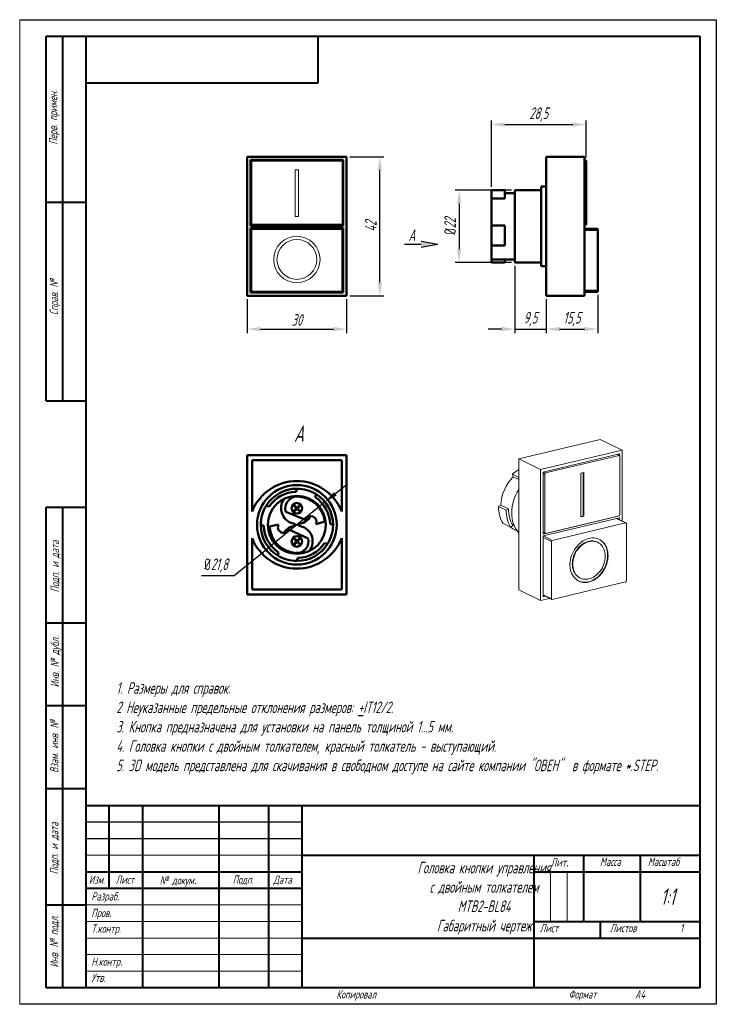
# Model space of a CAD drawing. Header units: millimetres. Extents: x 2381 to 2591, y 1129 to 1426.
import ezdxf

# ---------------------------------------------------------------- set-up
doc = ezdxf.new("R2010")
doc.units = ezdxf.units.MM
for name, color, linetype, lineweight in [('main', 5, 'Continuous', 50), ('text', 7, 'Continuous', 25), ('РАЗМЕРЫ', 7, 'Continuous', 25), ('ФОРМАТ', 7, 'Continuous', 25), ('ФОРМАТ @ 1', 7, 'Continuous', 25)]:
    doc.layers.add(name, color=color, linetype=linetype, lineweight=lineweight)
doc.styles.add('GOST', font='Gost.shx', dxfattribs={"width": 0.8, "oblique": 15, "height": 3.5})
doc.dimstyles.new('ISO-25', dxfattribs={"dimtxt": 3.5, "dimasz": 4, "dimexe": 1.25, "dimexo": 1, "dimgap": 1, "dimtad": 1, "dimtoh": 1, "dimdec": 1, "dimtxsty": 'GOST', "dimcen": 0, "dimclrd": 256, "dimclrt": 7, "dimadec": 0, "dimazin": 2, "dimtfac": 1, "dimtdec": 1, "dimtmove": 0, "dimatfit": 1, "dimfxl": 0, "dimlwd": -1, "dimarcsym": 0})
doc.dimstyles.get("Standard").update_dxf_attribs({"dimtxt": 3.5, "dimasz": 4, "dimexe": 1.25, "dimexo": 1, "dimgap": 1, "dimtad": 1, "dimdec": 1, "dimrnd": 0.5, "dimtxsty": 'GOST', "dimcen": 0, "dimclrd": 256, "dimclre": 256, "dimclrt": 7, "dimadec": 0, "dimazin": 2, "dimtfac": 1, "dimtdec": 1, "dimtmove": 2, "dimatfit": 1, "dimfxl": 0, "dimtolj": 1, "dimtzin": 0, "dimlwd": -1, "dimlwe": -1, "dimarcsym": 0})

# ---------------------------------------------------------------- blocks, each defined once
blk = doc.blocks.new('*D252')
at = {"layer": 'Defpoints', "color": 0}
for p in [(2449.37, 1342.41), (2479.37, 1342.41), (2479.37, 1332.41)]:
    blk.add_point(p, dxfattribs=at)
at = {"layer": 'РАЗМЕРЫ'}
for p, q in [((2449.37, 1341.41), (2449.37, 1331.16)), ((2479.37, 1341.41), (2479.37, 1331.16)), ((2453.37, 1332.41), (2475.37, 1332.41))]:
    blk.add_line(p, q, dxfattribs=at)
for points in [[(2453.37, 1333.07), (2453.37, 1331.74), (2449.37, 1332.41)], [(2475.37, 1331.74), (2475.37, 1333.07), (2479.37, 1332.41)]]:
    blk.add_solid(points, dxfattribs=at)
at = {"layer": 'РАЗМЕРЫ', "color": 7, "insert": (2464.37, 1335.16), "char_height": 3.5, "attachment_point": 5, "style": 'GOST'}
blk.add_mtext('\\A1;30', dxfattribs=at)
blk = doc.blocks.new('*D253')
at = {"layer": 'Defpoints', "color": 0}
for p in [(2479.37, 1384.41), (2489.37, 1384.41), (2479.37, 1342.41)]:
    blk.add_point(p, dxfattribs=at)
at = {"layer": 'РАЗМЕРЫ'}
for p, q in [((2480.37, 1384.41), (2490.62, 1384.41)), ((2489.37, 1346.41), (2489.37, 1380.41)), ((2480.37, 1342.41), (2490.62, 1342.41))]:
    blk.add_line(p, q, dxfattribs=at)
for points in [[(2490.04, 1380.41), (2488.7, 1380.41), (2489.37, 1384.41)], [(2488.7, 1346.41), (2490.04, 1346.41), (2489.37, 1342.41)]]:
    blk.add_solid(points, dxfattribs=at)
at = {"layer": 'РАЗМЕРЫ', "color": 7, "insert": (2486.62, 1363.41), "char_height": 3.5, "attachment_point": 5, "rotation": 90, "style": 'GOST'}
blk.add_mtext('\\A1;42', dxfattribs=at)
blk = doc.blocks.new('*D254')
at = {"layer": 'Defpoints', "color": 0}
for p in [(2530.05, 1374.31), (2513.29, 1352.51), (2530.05, 1352.51)]:
    blk.add_point(p, dxfattribs=at)
at = {"layer": 'РАЗМЕРЫ'}
for p, q in [((2529.05, 1374.31), (2512.04, 1374.31)), ((2513.29, 1370.31), (2513.29, 1356.51)), ((2529.05, 1352.51), (2512.04, 1352.51))]:
    blk.add_line(p, q, dxfattribs=at)
for points in [[(2513.96, 1370.31), (2512.63, 1370.31), (2513.29, 1374.31)], [(2512.63, 1356.51), (2513.96, 1356.51), (2513.29, 1352.51)]]:
    blk.add_solid(points, dxfattribs=at)
at = {"layer": 'РАЗМЕРЫ', "color": 7, "insert": (2510.54, 1363.41), "char_height": 3.5, "attachment_point": 5, "rotation": 90, "style": 'GOST'}
blk.add_mtext('\\A1;{\\Q0;%%C}22', dxfattribs=at)
blk = doc.blocks.new('*D255')
at = {"layer": 'Defpoints', "color": 0}
for p in [(2530.05, 1352.51), (2539.55, 1342.41), (2539.55, 1332.41)]:
    blk.add_point(p, dxfattribs=at)
at = {"layer": 'РАЗМЕРЫ'}
for p, q in [((2530.05, 1351.51), (2530.05, 1331.16)), ((2539.55, 1341.41), (2539.55, 1331.16)), ((2526.05, 1332.41), (2522.05, 1332.41)), ((2530.05, 1332.41), (2539.55, 1332.41)), ((2543.55, 1332.41), (2547.55, 1332.41))]:
    blk.add_line(p, q, dxfattribs=at)
for points in [[(2526.05, 1331.74), (2526.05, 1333.07), (2530.05, 1332.41)], [(2543.55, 1333.07), (2543.55, 1331.74), (2539.55, 1332.41)]]:
    blk.add_solid(points, dxfattribs=at)
at = {"layer": 'РАЗМЕРЫ', "color": 7, "insert": (2534.8, 1335.42), "char_height": 3.5, "attachment_point": 5, "style": 'GOST'}
blk.add_mtext('\\A1;9,5', dxfattribs=at)
blk = doc.blocks.new('*D256')
at = {"layer": 'Defpoints', "color": 0}
for p in [(2551.55, 1394.1), (2551.55, 1383.21), (2523.05, 1374.31)]:
    blk.add_point(p, dxfattribs=at)
at = {"layer": 'РАЗМЕРЫ'}
for p, q in [((2523.05, 1375.31), (2523.05, 1395.35)), ((2527.05, 1394.1), (2547.55, 1394.1)), ((2551.55, 1384.21), (2551.55, 1395.35))]:
    blk.add_line(p, q, dxfattribs=at)
for points in [[(2527.05, 1394.76), (2527.05, 1393.43), (2523.05, 1394.1)], [(2547.55, 1393.43), (2547.55, 1394.76), (2551.55, 1394.1)]]:
    blk.add_solid(points, dxfattribs=at)
at = {"layer": 'РАЗМЕРЫ', "color": 7, "insert": (2537.3, 1397.11), "char_height": 3.5, "attachment_point": 5, "style": 'GOST'}
blk.add_mtext('\\A1;28,5', dxfattribs=at)
blk = doc.blocks.new('*D257')
at = {"layer": 'Defpoints', "color": 0}
for p in [(2555.05, 1343.76), (2539.55, 1335.91), (2555.05, 1332.41)]:
    blk.add_point(p, dxfattribs=at)
at = {"layer": 'РАЗМЕРЫ'}
for p, q in [((2555.05, 1342.76), (2555.05, 1331.16)), ((2539.55, 1334.91), (2539.55, 1331.16)), ((2543.55, 1332.41), (2551.05, 1332.41))]:
    blk.add_line(p, q, dxfattribs=at)
for points in [[(2543.55, 1333.07), (2543.55, 1331.74), (2539.55, 1332.41)], [(2551.05, 1331.74), (2551.05, 1333.07), (2555.05, 1332.41)]]:
    blk.add_solid(points, dxfattribs=at)
at = {"layer": 'РАЗМЕРЫ', "color": 7, "insert": (2547.3, 1335.42), "char_height": 3.5, "attachment_point": 5, "style": 'GOST'}
blk.add_mtext('\\A1;15,5', dxfattribs=at)
blk = doc.blocks.new('*D258')
at = {"layer": 'Defpoints', "color": 0}
for p in [(2472.84, 1280.22), (2455.9, 1266.5)]:
    blk.add_point(p, dxfattribs=at)
at = {"layer": 'РАЗМЕРЫ'}
for p, q in [((2475.95, 1282.74), (2479.06, 1285.25)), ((2472.84, 1280.22), (2455.9, 1266.5)), ((2445.46, 1258.04), (2455.9, 1266.5)), ((2435.59, 1258.04), (2445.46, 1258.04))]:
    blk.add_line(p, q, dxfattribs=at)
at = {"layer": 'РАЗМЕРЫ', "color": 0}
blk.add_arc((2464.37, 1273.36), 10.9, 185.2583, 225.5805, dxfattribs=at)
at = {"layer": 'РАЗМЕРЫ'}
blk.add_solid([(2475.53, 1283.25), (2476.37, 1282.22), (2472.84, 1280.22)], dxfattribs=at)
at = {"layer": 'РАЗМЕРЫ', "color": 7, "insert": (2440.02, 1261.05), "char_height": 3.5, "attachment_point": 5, "style": 'GOST'}
blk.add_mtext('\\A1;{\\Q0;%%c}21,8', dxfattribs=at)
blk = doc.blocks.new('_None')

msp = doc.modelspace()

# ---------------------------------------------------------------- hatches: boundary and pattern name
at = {"layer": 'РАЗМЕРЫ', "lineweight": 25, "ltscale": 5}
h = msp.add_hatch(color=256, dxfattribs=at)
h.dxf.hatch_style = 1
h.paths.add_polyline_path([(2506.83, 1358.01), (2501.83, 1357.13), (2501.83, 1358.89)])

# ---------------------------------------------------------------- linework, layer by layer
at = {"layer": 'main'}
for p, q in [((2479.37, 1384.41), (2449.37, 1384.41)), ((2449.37, 1384.41), (2449.37, 1342.41)), ((2479.37, 1342.41), (2479.37, 1384.41)), ((2539.55, 1384.41), (2539.55, 1342.41)), ((2551.05, 1384.41), (2539.55, 1384.41)), ((2551.05, 1384.41), (2551.05, 1342.41)), ((2478.37, 1383.41), (2450.37, 1383.41)), ((2450.37, 1383.41), (2450.37, 1363.51)), ((2450.57, 1382.91), (2450.57, 1364.11)), ((2477.87, 1383.21), (2450.87, 1383.21)), ((2478.17, 1364.11), (2478.17, 1382.91)), ((2478.37, 1363.51), (2478.37, 1383.41)), ((2551.05, 1383.21), (2551.55, 1383.21)), ((2551.55, 1382.91), (2551.05, 1382.91)), ((2551.55, 1383.21), (2551.55, 1382.91)), ((2551.55, 1382.91), (2551.55, 1364.11)), ((2539.55, 1375.41), (2538.05, 1375.41)), ((2538.05, 1363.41), (2538.05, 1375.41)), ((2527.05, 1374.31), (2523.05, 1374.31)), ((2523.05, 1372.65), (2523.05, 1374.31)), ((2523.05, 1371.75), (2523.05, 1372.65)), ((2527.05, 1372.65), (2527.05, 1374.31)), ((2530.05, 1373.41), (2527.05, 1373.41)), ((2527.05, 1371.75), (2527.05, 1372.65)), ((2538.05, 1374.31), (2530.05, 1374.31)), ((2530.05, 1363.41), (2530.05, 1374.31)), ((2527.05, 1371.75), (2523.05, 1371.75)), ((2523.05, 1363.66), (2523.05, 1371.75)), ((2478.37, 1363.51), (2450.37, 1363.51)), ((2450.87, 1363.81), (2477.87, 1363.81)), ((2527.05, 1363.66), (2523.05, 1363.66)), ((2523.05, 1363.41), (2523.05, 1363.66)), ((2523.05, 1357.64), (2523.05, 1363.41)), ((2527.05, 1363.41), (2527.05, 1363.66)), ((2527.05, 1357.64), (2527.05, 1363.41)), ((2530.05, 1352.51), (2530.05, 1363.41)), ((2538.05, 1351.41), (2538.05, 1363.41)), ((2551.05, 1364.11), (2551.55, 1364.11)), ((2551.55, 1363.81), (2551.05, 1363.81)), ((2551.55, 1364.11), (2551.55, 1363.81)), ((2450.37, 1362.91), (2478.37, 1362.91)), ((2450.37, 1362.91), (2450.37, 1343.41)), ((2450.57, 1362.31), (2450.57, 1343.91)), ((2477.82, 1362.61), (2450.87, 1362.61)), ((2478.12, 1343.91), (2478.12, 1362.31)), ((2478.37, 1343.41), (2478.37, 1362.91)), ((2551.05, 1362.61), (2555.05, 1362.61)), ((2555.05, 1362.31), (2551.05, 1362.31)), ((2555.05, 1362.61), (2555.05, 1362.31)), ((2555.05, 1362.31), (2555.05, 1343.91)), ((2527.05, 1357.64), (2523.05, 1357.64)), ((2523.05, 1353.41), (2523.05, 1357.64)), ((2527.05, 1353.41), (2523.05, 1353.41)), ((2523.05, 1352.51), (2523.05, 1353.41)), ((2527.05, 1352.51), (2523.05, 1352.51)), ((2527.05, 1353.41), (2530.05, 1353.41)), ((2527.05, 1352.51), (2527.05, 1353.41)), ((2530.05, 1352.51), (2538.05, 1352.51)), ((2538.05, 1351.41), (2539.55, 1351.41)), ((2450.37, 1343.41), (2478.37, 1343.41)), ((2450.87, 1343.61), (2477.82, 1343.61)), ((2551.05, 1343.91), (2555.05, 1343.91)), ((2555.05, 1343.61), (2551.05, 1343.61)), ((2555.05, 1343.91), (2555.05, 1343.61)), ((2449.37, 1342.41), (2479.37, 1342.41)), ((2551.05, 1342.41), (2539.55, 1342.41)), ((2449.37, 1252.36), (2449.37, 1294.36)), ((2449.37, 1294.36), (2479.37, 1294.36)), ((2477.87, 1292.86), (2450.87, 1292.86)), ((2450.87, 1292.86), (2450.87, 1277.36)), ((2477.87, 1277.36), (2477.87, 1292.86)), ((2479.37, 1294.36), (2479.37, 1252.36)), ((2464.37, 1284.26), (2464.11, 1283.36)), ((2469.88, 1281.7), (2470.14, 1282.61)), ((2456.03, 1278.87), (2455.12, 1279.13)), ((2461.03, 1277.31), (2466.93, 1274.91)), ((2464.26, 1278.34), (2463.34, 1277.42)), ((2463.34, 1277.42), (2463.48, 1277.28)), ((2463.54, 1279.34), (2463.4, 1279.2)), ((2463.4, 1279.2), (2464.26, 1278.34)), ((2463.48, 1277.28), (2464.41, 1278.2)), ((2464.41, 1278.48), (2463.54, 1279.34)), ((2465.27, 1279.34), (2464.41, 1278.48)), ((2464.41, 1278.2), (2465.32, 1277.28)), ((2464.55, 1278.34), (2465.41, 1279.2)), ((2465.46, 1277.42), (2464.55, 1278.34)), ((2465.41, 1279.2), (2465.27, 1279.34)), ((2465.32, 1277.28), (2465.46, 1277.42)), ((2470.18, 1273.59), (2472.82, 1274.32)), ((2453.47, 1273.36), (2454.37, 1273.1)), ((2458.81, 1273.41), (2456.14, 1272.81)), ((2467.76, 1269.24), (2461.98, 1271.93)), ((2463.87, 1273.64), (2463.87, 1273.08)), ((2464.87, 1273.08), (2464.87, 1273.64)), ((2475.27, 1273.36), (2474.37, 1273.62)), ((2450.87, 1269.36), (2450.87, 1253.86)), ((2463.48, 1269.44), (2463.34, 1269.3)), ((2463.34, 1269.3), (2464.26, 1268.38)), ((2464.26, 1268.38), (2463.4, 1267.51)), ((2464.41, 1268.52), (2463.48, 1269.44)), ((2463.54, 1267.37), (2464.41, 1268.24)), ((2465.32, 1269.44), (2464.41, 1268.52)), ((2464.41, 1268.24), (2465.27, 1267.38)), ((2464.55, 1268.38), (2465.46, 1269.3)), ((2465.41, 1267.52), (2464.55, 1268.38)), ((2465.46, 1269.3), (2465.32, 1269.44)), ((2477.87, 1253.86), (2477.87, 1269.36)), ((2463.4, 1267.51), (2463.54, 1267.37)), ((2465.27, 1267.38), (2465.41, 1267.52)), ((2472.72, 1267.85), (2473.62, 1267.59)), ((2458.86, 1265.01), (2458.6, 1264.11)), ((2464.37, 1262.46), (2464.63, 1263.36)), ((2450.87, 1253.86), (2477.87, 1253.86)), ((2479.37, 1252.36), (2449.37, 1252.36))]:
    msp.add_line(p, q, dxfattribs=at)
at = {"layer": 'main', "lineweight": 20}
for p, q in [((2464.87, 1380.41), (2463.87, 1380.41)), ((2463.87, 1380.41), (2463.87, 1366.41)), ((2464.87, 1366.41), (2464.87, 1380.41)), ((2463.87, 1366.41), (2464.87, 1366.41)), ((2555.82, 1299.1), (2531.25, 1293.22)), ((2562.42, 1295.88), (2555.82, 1299.1)), ((2562.42, 1295.88), (2537.85, 1290)), ((2562.42, 1274.52), (2562.42, 1295.88)), ((2537.85, 1290), (2531.25, 1293.22)), ((2531.25, 1293.22), (2531.25, 1253.75)), ((2561.6, 1294.75), (2538.66, 1289.25)), ((2561.48, 1294.32), (2539.36, 1289.02)), ((2561.48, 1294.32), (2560.93, 1294.59)), ((2561.61, 1294.31), (2561, 1294.6)), ((2561.6, 1294.31), (2561.6, 1294.75)), ((2561.72, 1276.43), (2561.72, 1294.1)), ((2537.85, 1290), (2537.85, 1250.53)), ((2538.66, 1289.25), (2538.66, 1270.55)), ((2538.82, 1289.29), (2539.36, 1289.02)), ((2550.83, 1289.14), (2550.01, 1288.94)), ((2550.71, 1276.04), (2550.71, 1289.11)), ((2550.83, 1275.98), (2550.83, 1289.14)), ((2531.25, 1287.68), (2529.35, 1288.61)), ((2529.56, 1287.81), (2529.35, 1288.61)), ((2531.25, 1286.99), (2529.56, 1287.81)), ((2539.12, 1288.68), (2538.66, 1288.9)), ((2539.12, 1288.68), (2539.12, 1271.02)), ((2550.01, 1288.94), (2550.01, 1275.79)), ((2525.14, 1278.91), (2525.88, 1279.33)), ((2527.44, 1277.79), (2525.14, 1278.91)), ((2528.18, 1278.21), (2525.88, 1279.33)), ((2527.44, 1277.79), (2528.18, 1278.21)), ((2561.6, 1276.05), (2538.66, 1270.55)), ((2538.66, 1269.99), (2561.6, 1275.48)), ((2539.36, 1270.79), (2561.48, 1276.09)), ((2550.01, 1275.87), (2550.71, 1276.04)), ((2550.01, 1275.79), (2550.83, 1275.98)), ((2550.71, 1276.04), (2550.83, 1275.98)), ((2563.44, 1273.97), (2560.76, 1275.28)), ((2563.58, 1273.96), (2560.83, 1275.3)), ((2561.6, 1276.05), (2561.5, 1276.1)), ((2561.6, 1276.05), (2561.6, 1276.16)), ((2561.6, 1274.92), (2561.6, 1275.48)), ((2528.79, 1272.69), (2526.5, 1273.82)), ((2529.53, 1273.11), (2528.79, 1272.69)), ((2529.68, 1272.06), (2530.7, 1271.57)), ((2538.66, 1271.24), (2539.12, 1271.02)), ((2563.44, 1273.97), (2541.37, 1268.68)), ((2563.69, 1256.46), (2563.69, 1273.75)), ((2538.66, 1271.08), (2539.23, 1270.8)), ((2538.66, 1269.99), (2538.66, 1251.66)), ((2541.12, 1268.34), (2538.66, 1269.54)), ((2538.69, 1269.99), (2541.37, 1268.68)), ((2541.12, 1268.34), (2541.12, 1251.05)), ((2555.06, 1268.08), (2554.95, 1268.13)), ((2549.68, 1257.35), (2549.79, 1257.3)), ((2537.85, 1250.53), (2531.25, 1253.75)), ((2541.37, 1250.83), (2563.44, 1256.12)), ((2537.85, 1250.53), (2540.55, 1251.18)), ((2538.66, 1252.25), (2541.12, 1251.05)), ((2538.66, 1252.1), (2541.24, 1250.84)), ((2538.66, 1251.66), (2539.26, 1251.81))]:
    msp.add_line(p, q, dxfattribs=at)
at = {"layer": 'main', "lineweight": 20, "flags": 128}
for points in [[(2558.16, 1264.06), (2558.14, 1264.67), (2558.06, 1265.26), (2557.94, 1265.83), (2557.76, 1266.38), (2557.54, 1266.89), (2557.28, 1267.36), (2556.97, 1267.79), (2556.62, 1268.18), (2556.24, 1268.52), (2555.82, 1268.8), (2555.37, 1269.04), (2554.9, 1269.22), (2554.4, 1269.34), (2553.89, 1269.4), (2553.36, 1269.4), (2552.83, 1269.35), (2552.29, 1269.23), (2551.76, 1269.06), (2551.23, 1268.83), (2550.71, 1268.55), (2550.2, 1268.22), (2549.72, 1267.84), (2549.26, 1267.41), (2548.82, 1266.94), (2548.42, 1266.43), (2548.05, 1265.89), (2547.73, 1265.33), (2547.44, 1264.74), (2547.2, 1264.13), (2547, 1263.51), (2546.85, 1262.88), (2546.75, 1262.25), (2546.7, 1261.62), (2546.7, 1261.01), (2546.75, 1260.41), (2546.85, 1259.82), (2547, 1259.27), (2547.2, 1258.74), (2547.44, 1258.25), (2547.73, 1257.8), (2548.05, 1257.39), (2548.42, 1257.02), (2548.82, 1256.71), (2549.26, 1256.45), (2549.72, 1256.24), (2550.2, 1256.09), (2550.71, 1256), (2551.23, 1255.97), (2551.76, 1255.99), (2552.29, 1256.08), (2552.83, 1256.22), (2553.36, 1256.42), (2553.89, 1256.68), (2554.4, 1256.99), (2554.9, 1257.34), (2555.37, 1257.75), (2555.82, 1258.2), (2556.24, 1258.68), (2556.62, 1259.21), (2556.97, 1259.76), (2557.28, 1260.34), (2557.54, 1260.94), (2557.76, 1261.56), (2557.94, 1262.18), (2558.06, 1262.81), (2558.14, 1263.44), (2558.16, 1264.06)], [(2554.95, 1268.13), (2554.91, 1268.15), (2554.48, 1268.32), (2554.02, 1268.44), (2553.54, 1268.5), (2553.06, 1268.49), (2552.56, 1268.43), (2552.06, 1268.31), (2551.57, 1268.14), (2551.08, 1267.91), (2550.61, 1267.62), (2550.15, 1267.29), (2549.71, 1266.91), (2549.3, 1266.48), (2548.93, 1266.02), (2548.58, 1265.52), (2548.28, 1265), (2548.02, 1264.45), (2547.8, 1263.89), (2547.62, 1263.31), (2547.5, 1262.73), (2547.42, 1262.14), (2547.4, 1261.57), (2547.42, 1261), (2547.5, 1260.46), (2547.62, 1259.93), (2547.8, 1259.44), (2548.02, 1258.98), (2548.28, 1258.56), (2548.58, 1258.18), (2548.93, 1257.85), (2549.3, 1257.56), (2549.68, 1257.35)], [(2557.34, 1263.86), (2557.32, 1264.43), (2557.24, 1264.98), (2557.12, 1265.5), (2556.94, 1265.99), (2556.72, 1266.45), (2556.46, 1266.87), (2556.16, 1267.25), (2555.81, 1267.58), (2555.44, 1267.87), (2555.03, 1268.09), (2554.59, 1268.27), (2554.13, 1268.38), (2553.66, 1268.44), (2553.17, 1268.44), (2552.68, 1268.38), (2552.18, 1268.26), (2551.68, 1268.08), (2551.2, 1267.85), (2550.72, 1267.57), (2550.26, 1267.23), (2549.83, 1266.85), (2549.42, 1266.43), (2549.04, 1265.96), (2548.7, 1265.47), (2548.39, 1264.94), (2548.13, 1264.39), (2547.91, 1263.83), (2547.74, 1263.25), (2547.61, 1262.67), (2547.54, 1262.09), (2547.51, 1261.51), (2547.54, 1260.95), (2547.61, 1260.4), (2547.74, 1259.88), (2547.91, 1259.38), (2548.13, 1258.92), (2548.39, 1258.5), (2548.7, 1258.12), (2549.04, 1257.79), (2549.42, 1257.51), (2549.83, 1257.28), (2550.26, 1257.11), (2550.72, 1256.99), (2551.2, 1256.93), (2551.68, 1256.94), (2552.18, 1257), (2552.68, 1257.12), (2553.17, 1257.29), (2553.66, 1257.52), (2554.13, 1257.81), (2554.59, 1258.14), (2555.03, 1258.53), (2555.44, 1258.95), (2555.81, 1259.41), (2556.16, 1259.91), (2556.46, 1260.43), (2556.72, 1260.98), (2556.94, 1261.55), (2557.12, 1262.12), (2557.24, 1262.71), (2557.32, 1263.29), (2557.34, 1263.86)], [(2549.3, 1256.43), (2549.6, 1256.3), (2550.09, 1256.15), (2550.59, 1256.06), (2551.11, 1256.02), (2551.64, 1256.05), (2552.18, 1256.14), (2552.72, 1256.28), (2553.25, 1256.48), (2553.77, 1256.73), (2554.29, 1257.04), (2554.78, 1257.4), (2555.26, 1257.8), (2555.7, 1258.25), (2556.12, 1258.74), (2556.51, 1259.26), (2556.85, 1259.82), (2557.16, 1260.4), (2557.43, 1261), (2557.65, 1261.61), (2557.82, 1262.24), (2557.95, 1262.87), (2558.02, 1263.49), (2558.05, 1264.12)]]:
    msp.add_lwpolyline(points, dxfattribs=at)
at = {"layer": 'main', "lineweight": 20}
for radius in [7, 6]:
    msp.add_circle((2464.37, 1353.41), radius, dxfattribs=at)
at = {"layer": 'main'}
for centre, radius in [((2464.37, 1273.36), 12), ((2464.37, 1273.36), 8.75), ((2464.37, 1278.36), 1.6), ((2464.37, 1268.36), 1.6)]:
    msp.add_circle(centre, radius, dxfattribs=at)
for centre, radius, start, end in [((2450.87, 1382.91), 0.3, 90, 180), ((2477.87, 1382.91), 0.3, 0, 90), ((2450.87, 1364.11), 0.3, 180, 270), ((2477.87, 1364.11), 0.3, 270, 0), ((2450.87, 1362.31), 0.3, 90, 180), ((2477.82, 1362.31), 0.3, 0, 90), ((2450.87, 1343.91), 0.3, 180, 270), ((2477.82, 1343.91), 0.3, 270, 0), ((2464.37, 1272.07), 14.5, 21.4033, 158.5967), ((2464.37, 1273.36), 10.9, 90, 148.0486), ((2464.37, 1273.36), 10, 91.4819, 146.5667), ((2464.37, 1273.36), 10.9, 58.0486, 90), ((2464.37, 1278.36), 4.75, 142.3724, 263.9577), ((2464.37, 1278.36), 3.5, 90, 197.4187), ((2464.37, 1273.36), 8.5, 6.5021, 90), ((2464.37, 1278.36), 4.75, 31.3146, 37.6276), ((2464.37, 1273.36), 10, 1.4819, 56.5667), ((2464.37, 1273.36), 10.9, 0, 58.0486), ((2464.37, 1273.36), 10.9, 148.0486, 180), ((2464.37, 1278.36), 4.75, 276.0423, 330.2292), ((2468.55, 1274.25), 1.75, 337.8679, 157.8679), ((2464.37, 1273.36), 10.9, 180, 238.0486), ((2464.37, 1273.36), 10, 181.4819, 236.5667), ((2464.62, 1273.35), 8.5, 183.6308, 267.1287), ((2460.4, 1272.67), 1.75, 154.9966, 334.9966), ((2464.37, 1268.36), 4.75, 96.0423, 147.3579), ((2464.37, 1268.36), 4.75, 322.3724, 83.9577), ((2464.37, 1273.36), 10.9, 328.0486, 0), ((2464.37, 1274.65), 14.5, 201.4033, 338.5967), ((2464.37, 1268.36), 3.5, 267.1287, 14.5474), ((2464.37, 1268.36), 4.75, 208.4433, 217.6276), ((2464.37, 1273.36), 10.9, 270, 328.0486), ((2464.37, 1273.36), 10, 271.4819, 326.5667), ((2464.37, 1273.36), 10.9, 238.0486, 270)]:
    msp.add_arc(centre, radius, start, end, dxfattribs=at)
at = {"layer": 'main', "lineweight": 20}
for centre, radius, start, end in [((2561.52, 1294.12), 0.204, 353.2576, 102.2843), ((2537.44, 1280.18), 11.68, 121.9998, 133.845), ((2539.47, 1288.69), 0.354, 107.7933, 180.6108), ((2538.49, 1278.9), 12.62, 135.0833, 178.0456), ((2542.74, 1276.79), 13.59, 147.7871, 179.342), ((2534.74, 1278.73), 9.6, 178.9241, 210.8059), ((2537.04, 1277.61), 9.6, 178.9241, 210.8059), ((2536.97, 1277.82), 8.8, 177.4416, 212.2884), ((2538.2, 1276.65), 9.05, 178.1283, 219.7895), ((2561.37, 1276.43), 0.354, 287.7932, 0.6109), ((2532.32, 1277.45), 5.99, 230.1191, 243.9273), ((2563.49, 1273.77), 0.204, 353.2575, 102.2843), ((2539.32, 1270.99), 0.204, 173.2575, 282.2844), ((2541.48, 1268.35), 0.354, 107.7932, 180.6109), ((2552.85, 1264.48), 5.21, 355.9522, 60.1503), ((2563.34, 1256.45), 0.354, 287.7934, 0.6107), ((2541.33, 1251.03), 0.204, 173.2576, 282.2843)]:
    msp.add_arc(centre, radius, start, end, dxfattribs=at)
at = {"layer": 'РАЗМЕРЫ', "lineweight": 25, "ltscale": 5}
for p, q in [((2496.83, 1358.01), (2501.83, 1358.01)), ((2501.83, 1358.89), (2506.83, 1358.01)), ((2501.83, 1357.13), (2506.83, 1358.01))]:
    msp.add_line(p, q, dxfattribs=at)
at = {"layer": 'ФОРМАТ', "lineweight": 0}
msp.add_line((2380.81, 1425.73), (2380.81, 1128.73), dxfattribs=at)
at = {"layer": 'ФОРМАТ', "ltscale": 5}
msp.add_line((2380.81, 1425.73), (2590.81, 1425.73), dxfattribs=at)
at = {"layer": 'ФОРМАТ', "linetype": 'ByBlock', "ltscale": 5}
for p, q in [((2590.81, 1425.73), (2590.81, 1128.73)), ((2590.81, 1128.73), (2380.81, 1128.73))]:
    msp.add_line(p, q, dxfattribs=at)
at = {"layer": 'ФОРМАТ', "lineweight": 40}
for p, q in [((2388.81, 1310.73), (2388.81, 1420.73)), ((2388.81, 1310.73), (2388.81, 1420.73)), ((2393.81, 1310.73), (2393.81, 1420.73)), ((2393.81, 1310.73), (2393.81, 1420.73)), ((2470.81, 1406.73), (2470.81, 1420.73)), ((2400.81, 1406.73), (2470.81, 1406.73)), ((2388.81, 1370.73), (2400.81, 1370.73)), ((2388.81, 1310.73), (2400.81, 1310.73)), ((2388.81, 1133.73), (2388.81, 1278.73)), ((2388.81, 1278.73), (2400.81, 1278.73)), ((2393.81, 1133.73), (2393.81, 1278.73)), ((2400.81, 1243.73), (2388.81, 1243.73)), ((2400.81, 1218.73), (2388.81, 1218.73)), ((2400.81, 1193.73), (2388.81, 1193.73)), ((2400.81, 1188.73), (2585.81, 1188.73)), ((2407.81, 1163.73), (2407.81, 1188.73)), ((2417.81, 1188.73), (2417.81, 1133.73)), ((2440.81, 1188.73), (2440.81, 1133.73)), ((2455.81, 1188.73), (2455.81, 1133.73)), ((2465.81, 1188.73), (2465.81, 1133.73)), ((2465.81, 1173.73), (2585.81, 1173.73)), ((2535.81, 1173.73), (2535.81, 1133.73)), ((2550.81, 1173.73), (2550.81, 1153.73)), ((2567.81, 1173.73), (2567.81, 1153.73)), ((2400.81, 1168.73), (2465.81, 1168.73)), ((2535.81, 1168.73), (2585.81, 1168.73)), ((2400.81, 1163.73), (2465.81, 1163.73)), ((2388.81, 1158.73), (2400.81, 1158.73)), ((2535.81, 1153.73), (2585.81, 1153.73)), ((2555.81, 1153.73), (2555.81, 1148.73)), ((2465.81, 1148.73), (2585.81, 1148.73))]:
    msp.add_line(p, q, dxfattribs=at)
at = {"layer": 'ФОРМАТ', "lineweight": 40, "ltscale": 5}
for p, q in [((2388.81, 1420.73), (2585.81, 1420.73)), ((2400.81, 1133.73), (2400.81, 1420.73)), ((2585.81, 1420.73), (2585.81, 1133.73)), ((2585.81, 1133.73), (2388.81, 1133.73))]:
    msp.add_line(p, q, dxfattribs=at)
at = {"layer": 'ФОРМАТ'}
for p, q in [((2400.81, 1370.73), (2388.81, 1370.73)), ((2400.81, 1183.73), (2465.81, 1183.73)), ((2400.81, 1178.73), (2465.81, 1178.73))]:
    msp.add_line(p, q, dxfattribs=at)
at = {"layer": 'ФОРМАТ', "linetype": 'Continuous', "lineweight": 0}
for p, q in [((2400.81, 1173.73), (2465.81, 1173.73)), ((2540.81, 1168.73), (2540.81, 1153.73)), ((2545.81, 1168.73), (2545.81, 1153.73)), ((2400.81, 1158.73), (2465.81, 1158.73)), ((2400.81, 1153.73), (2465.81, 1153.73)), ((2400.81, 1148.73), (2465.81, 1148.73)), ((2400.81, 1143.73), (2465.81, 1143.73)), ((2400.81, 1138.73), (2465.81, 1138.73))]:
    msp.add_line(p, q, dxfattribs=at)
at = {"layer": 'ФОРМАТ', "linetype": 'Continuous'}
msp.add_line((2388.81, 1133.73), (2400.81, 1133.73), dxfattribs=at)

# ---------------------------------------------------------------- texts
at = {"layer": 'text', "ltscale": 100, "insert": (2409.92, 1225.89), "char_height": 3.5, "width": 178.5111, "attachment_point": 1, "style": 'GOST'}
msp.add_mtext('1. Размеры для справок.\\P2 Неуказанные предельные отклонения размеров: {\\L+}IT12/2.\\P3. Кнопка предназначена для установки на панель толщиной 1...5 мм.\\P4. Головка кнопки с двойным толкателем, красный толкатель - выступающий.\\P5. 3D модель представлена для скачивания в свободном доступе на сайте компании "ОВЕН"  в формате *.STEP.', dxfattribs=at)
at = {"layer": 'РАЗМЕРЫ', "lineweight": 25, "char_height": 25000, "attachment_point": 1, "style": 'GOST'}
for s, insert in [('{\\H0.00014x;\\FGOST|c0;А}', (2498.01, 1362.5)), ('{\\H0.0002x;\\FGOST|c0;А}', (2463.52, 1303.39))]:
    msp.add_mtext_dynamic_manual_height_columns(s, width=3.1479, gutter_width=12.5, heights=[0], dxfattribs=dict(at, insert=insert))
at = {"layer": 'ФОРМАТ', "char_height": 2.5, "attachment_point": 1, "rotation": 90, "style": 'GOST'}
for s, insert in [('{\\Q15;\\W0.8;Перв. примен\\W0.965;.}', (2389.64, 1388.05)), ('Справ. №', (2389.86, 1336.66)), ('{\\Q15;\\W0.8;Подп. и дата}', (2390.16, 1252.98)), ('Инв. № {\\Fgost_au|c204;дубл.}', (2390.15, 1224.32)), ('Взам. инв. №', (2389.99, 1198.51)), ('{\\Q15;\\W0.8;Подп. и дата}', (2389.93, 1167.93)), ('Инв. № {\\Fgost_au|c204;подл\\W0.965;.}', (2389.93, 1139.8))]:
    msp.add_mtext(s, dxfattribs=dict(at, insert=insert))
at = {"layer": 'ФОРМАТ', "attachment_point": 1, "style": 'GOST'}
for s, insert, char_height in [('{\\Q15;\\W0.8;Лит\\H1.4x;\\W0.965;.}', (2540.88, 1173.77), 2.5), ('{\\Q15;\\W0.8;Масштаб}', (2570.16, 1172.98), 2.5), ('\\pxqc;Головка кнопки управления\\Pс двойным толкателем\\PMTB2-BL84\\PГабаритный чертеж', (2500.72, 1171.72), 3.5), ('{\\Q15;\\W0.8;Масса}', (2555.72, 1172.98), 2.5), ('{\\Q15;\\W0.784;Изм.}', (2401.67, 1167.58), 2.5), ('{\\Q15;\\W0.8;Лист}', (2409.73, 1167.58), 2.5), ('{\\Q15;\\W0.8;Подп.}', (2445.01, 1167.6), 2.5), ('{\\Q15;\\W0.8;Дата}', (2457.26, 1167.58), 2.5), ('{\\Q15;\\W0.8;Разраб\\H1.4x;.}', (2402.39, 1163.54), 2.5), ('1:1', (2574.02, 1163.7), 5), ('{\\Q15;\\W0.8;Пров\\H1.4x;.}', (2402.39, 1158.54), 2.5), ('{\\Q15;\\W0.8;Т.контр\\W0.965;.}', (2402.39, 1152.8), 2.5), ('Лист    ', (2537.59, 1152.98), 2.5), ('{\\Q15;\\W0.8;Листов}', (2558.72, 1152.98), 2.5), ('1', (2579.88, 1152.96), 2.5), ('{\\Q15;\\W0.8;Н.контр\\H1.4x;.}', (2402.39, 1143.84), 2.5), ('{\\Q15;\\W0.8;Утв.}', (2402.39, 1137.98), 2.5), ('{\\W0.9;Копировал}', (2476.31, 1132.98), 2.5), ('{\\W0.9;Формат}', (2546.31, 1132.98), 2.5), ('{\\W0.9;A4}', (2566.31, 1132.96), 2.5)]:
    msp.add_mtext(s, dxfattribs=dict(at, insert=insert, char_height=char_height))
at = {"layer": 'ФОРМАТ @ 1', "insert": (2423.01, 1167.39), "char_height": 2.5, "attachment_point": 1, "style": 'GOST'}
msp.add_mtext('№ докум{\\Fwin_eskd|c204;\\W0.965;.}', dxfattribs=at)

# ---------------------------------------------------------------- dimensions: what is measured, and where the dimension line sits
at = {"layer": 'РАЗМЕРЫ'}
for base, p1, p2, picture, middle in [((2551.55, 1394.1), (2523.05, 1374.31), (2551.55, 1383.21), '*D256', (2537.3, 1397.11)), ((2539.55, 1332.41), (2530.05, 1352.51), (2539.55, 1342.41), '*D255', (2534.8, 1335.42)), ((2555.05, 1332.41), (2539.55, 1335.91), (2555.05, 1343.76), '*D257', (2547.3, 1335.42)), ((2479.37, 1332.41), (2449.37, 1342.41), (2479.37, 1342.41), '*D252', (2464.37, 1335.16))]:
    dim = msp.add_linear_dim(base=base, p1=p1, p2=p2, dimstyle='Standard', override={"dimlfac": 1, "dimtxsty": 'GOST', "dimsah": 1, "dimtmove": 1, "dimtolj": 1}, dxfattribs=at)
    dim.commit()
    dim.dimension.update_dxf_attribs({"geometry": picture, "text_midpoint": middle})
dim = msp.add_linear_dim(base=(2489.37, 1384.41), p1=(2479.37, 1342.41), p2=(2479.37, 1384.41), angle=90, dimstyle='Standard', override={"dimlfac": 1, "dimtxsty": 'GOST', "dimsah": 1, "dimtmove": 1, "dimtolj": 1}, dxfattribs=at)
dim.commit()
dim.dimension.update_dxf_attribs({"geometry": '*D253', "text_midpoint": (2486.62, 1363.41)})
dim = msp.add_linear_dim(base=(2513.29, 1352.51), p1=(2530.05, 1374.31), p2=(2530.05, 1352.51), angle=90, text='{\\Q0;%%C}<>', dimstyle='Standard', override={"dimlfac": 1, "dimtxsty": 'GOST', "dimsah": 1, "dimtmove": 1, "dimtolj": 1}, dxfattribs=at)
dim.commit()
dim.dimension.update_dxf_attribs({"geometry": '*D254', "text_midpoint": (2510.54, 1363.41)})
dim = msp.add_diameter_dim_2p(p1=(2472.84, 1280.22), p2=(2455.9, 1266.5), text='{\\Q0;%%c}21,8', dimstyle='ISO-25', override={"dimlfac": 1, "dimtxsty": 'GOST', "dimblk2": 'None', "dimsah": 1, "dimse2": 1, "dimsd1": 0, "dimsd2": 1, "dimtmove": 1, "dimtolj": 1}, dxfattribs=at)
dim.commit()
dim.dimension.update_dxf_attribs({"geometry": '*D258', "text_midpoint": (2445.46, 1258.04), "dimtype": 163})

doc.saveas('drawing.dxf')
